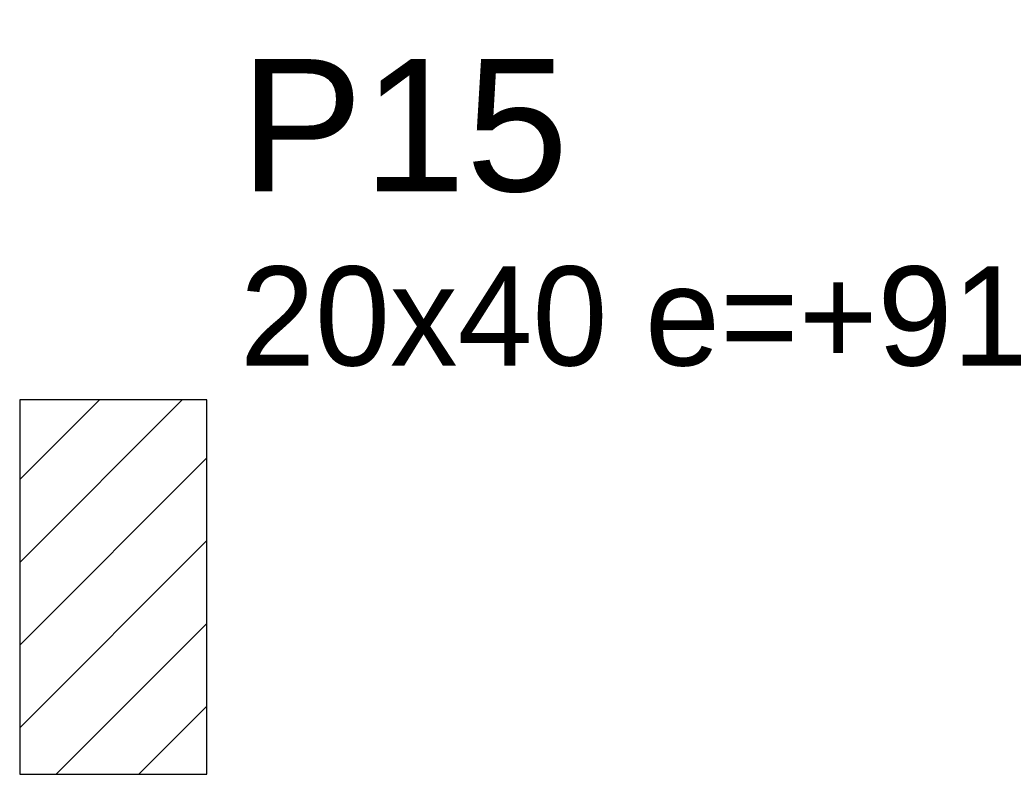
# Model space of a CAD drawing. Header units: millimetres. Extents: x 0 to 119, y 0 to 84.
# Tile 8 of 14: x 57.81 to 59.92, y 61.96 to 63.57. Entities that reach past the tile are written whole.
import ezdxf

# ---------------------------------------------------------------- set-up
doc = ezdxf.new("R2010")
doc.units = ezdxf.units.MM
doc.header["$MEASUREMENT"] = 0
doc.linetypes.add('NULL', pattern=[0])
for name, color, linetype, lineweight in [('FO-Hachura pilar que passa', 19, 'Continuous', 5), ('FO-Pilares', 4, 'Continuous', 30), ('FO-Textos dos pilares', 7, 'Continuous', 5)]:
    doc.layers.add(name, color=color, linetype=linetype, lineweight=lineweight)
doc.styles.add('Arial', font='txt')

msp = doc.modelspace()

# ---------------------------------------------------------------- hatches: boundary and pattern name
at = {"layer": 'FO-Hachura pilar que passa', "linetype": 'Continuous'}
h = msp.add_hatch(dxfattribs=at)
h.set_pattern_fill('ANSI31', color=19, style=0)
h.paths.add_polyline_path([(57.8142, 61.9577), (58.0142, 61.9577), (58.2142, 61.9577), (58.2142, 62.3577), (58.2142, 62.7577), (58.0142, 62.7577), (57.8142, 62.7577), (57.8142, 62.3577)])

# ---------------------------------------------------------------- linework, layer by layer
at = {"layer": 'FO-Pilares'}
msp.add_lwpolyline([(57.8142, 61.9577), (58.0142, 61.9577), (58.2142, 61.9577), (58.2142, 62.3577), (58.2142, 62.7577), (58.0142, 62.7577), (57.8142, 62.7577), (57.8142, 62.3577), (57.8142, 61.9577)], close=True, dxfattribs=at)

# ---------------------------------------------------------------- texts
at = {"layer": 'FO-Textos dos pilares', "linetype": 'NULL', "attachment_point": 7, "line_spacing_factor": 0.798, "style": 'Arial'}
for s, insert, char_height, width in [('P15', (58.2844, 63.1993), 0.2824, 1.387852), ('20x40 e=+91', (58.2844, 62.828), 0.2118, 3.386543)]:
    msp.add_mtext(s, dxfattribs=dict(at, insert=insert, char_height=char_height, width=width))

doc.saveas('drawing.dxf')
